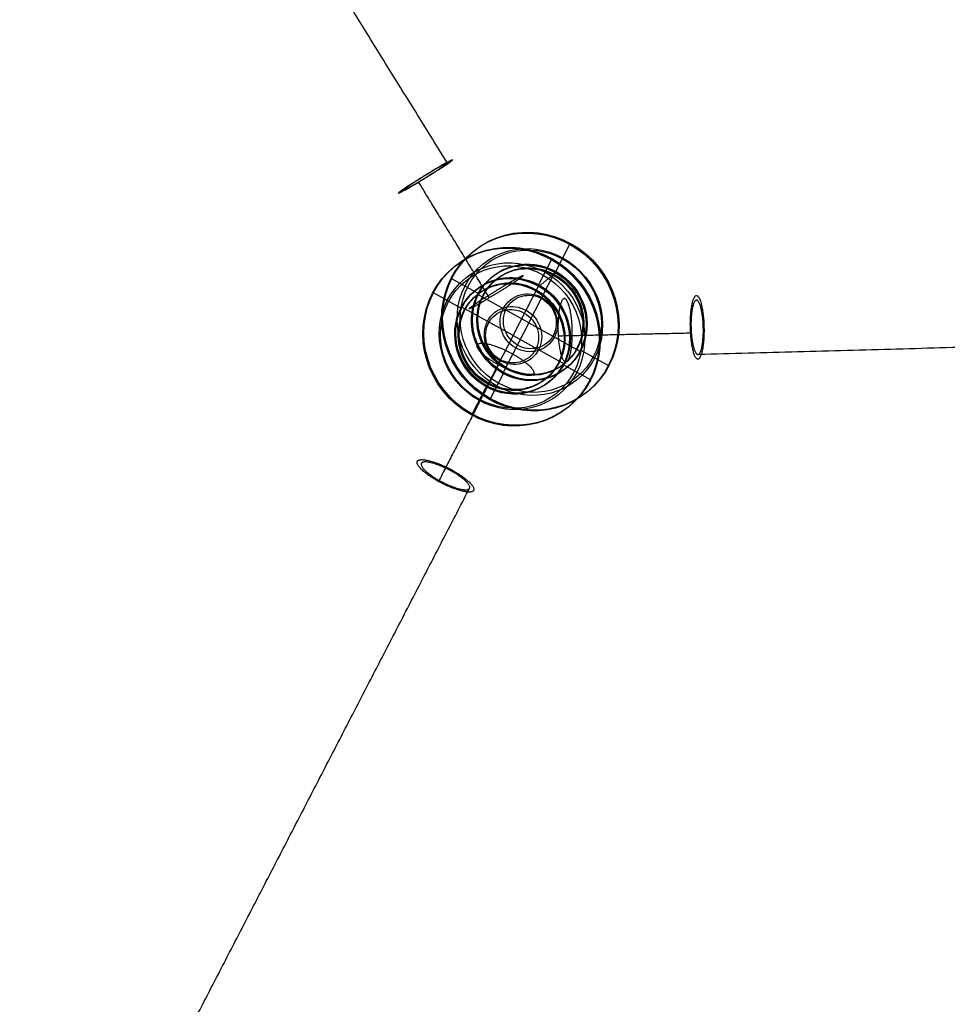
# Model space of a CAD drawing. Header units: millimetres. Extents: x 84779 to 86558, y -29192 to -27779.
# Tile 218 of 219: x 85835 to 86040, y -28500 to -28282. Entities that reach past the tile are written whole.
import ezdxf

# ---------------------------------------------------------------- set-up
doc = ezdxf.new("R2010")
doc.units = ezdxf.units.MM
doc.layers.add('Default', color=7, linetype='Continuous', true_color=0x000000)

msp = doc.modelspace()

# ---------------------------------------------------------------- linework, layer by layer
at = {"layer": 'Default'}
for p, q in [((85953.49760705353, -28337.67082811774, 1811.062063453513), (85956.5939009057, -28331.65759033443, 1809.258196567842)), ((85949.56559358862, -28340.82956445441, 1793.783126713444), (85952.6618874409, -28334.81632667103, 1791.979259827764)), ((85947.52890184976, -28349.01375506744, 1813.452161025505), (85953.279161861, -28337.84631346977, 1810.102122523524)), ((85953.279161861, -28337.84631346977, 1810.102122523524), (85953.49760705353, -28337.67082811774, 1811.062063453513)), ((85936.43938008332, -28342.58655996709, 1815.842489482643), (85930.35047479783, -28339.22025471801, 1816.612698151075)), ((85944.03377876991, -28351.8215207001, 1798.093106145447), (85949.78403878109, -28340.65407910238, 1794.743067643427)), ((85949.78403878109, -28340.65407910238, 1794.743067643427), (85949.56559358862, -28340.82956445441, 1793.783126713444)), ((85932.50736661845, -28345.74529630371, 1798.56355274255), (85926.41846133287, -28342.37899105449, 1799.333761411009)), ((85936.22093489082, -28342.76204531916, 1814.88254855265), (85936.43938008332, -28342.58655996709, 1815.842489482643)), ((85947.52890184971, -28349.01375506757, 1813.452161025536), (85936.22093489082, -28342.76204531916, 1814.88254855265)), ((85932.72581181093, -28345.56981095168, 1799.523493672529), (85932.50736661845, -28345.74529630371, 1798.56355274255)), ((85944.03377876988, -28351.82152070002, 1798.093106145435), (85932.72581181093, -28345.56981095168, 1799.523493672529)), ((85947.52890184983, -28349.01375506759, 1813.452161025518), (85941.77864183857, -28360.18119666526, 1816.802199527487)), ((85947.52890184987, -28349.01375506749, 1813.452161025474), (85958.83686880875, -28355.26546481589, 1812.021773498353)), ((85944.0337787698, -28351.82152070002, 1798.093106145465), (85938.28351875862, -28362.98896229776, 1801.443144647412)), ((85944.03377876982, -28351.82152070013, 1798.093106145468), (85955.34174572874, -28358.07323044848, 1796.662718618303)), ((85958.83686880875, -28355.26546481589, 1812.021773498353), (85959.05531400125, -28355.08997946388, 1812.981714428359)), ((85959.05531400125, -28355.08997946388, 1812.981714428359), (85965.14421928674, -28358.45628471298, 1812.211505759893)), ((85955.34174572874, -28358.07323044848, 1796.662718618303), (85955.12330053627, -28358.2487158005, 1795.702777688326)), ((85955.12330053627, -28358.2487158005, 1795.702777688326), (85961.21220582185, -28361.61502104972, 1794.932569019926)), ((85941.99708703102, -28360.00571131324, 1817.762140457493), (85938.90079317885, -28366.01894909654, 1819.566007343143)), ((85941.77864183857, -28360.18119666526, 1816.802199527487), (85941.99708703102, -28360.00571131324, 1817.762140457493)), ((85938.28351875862, -28362.98896229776, 1801.443144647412), (85938.06507356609, -28363.1644476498, 1800.483203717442)), ((85938.06507356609, -28363.1644476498, 1800.483203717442), (85934.96877971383, -28369.17768543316, 1802.287070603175))]:
    msp.add_line(p, q, dxfattribs=at)
at = {"layer": 'Default', "extrusion": (0.1179700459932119, 0.2291067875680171, 0.9662262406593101)}
msp.add_lwpolyline([(-89390.6801180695, -13216.88834648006), (-89390.6801180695, -13208.88834648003)], dxfattribs=at)
at = {"layer": 'Default', "extrusion": (-0.03893817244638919, 0.9844820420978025, -0.1711108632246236)}
msp.add_lwpolyline([(-84769.74283581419, -3642.771729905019), (-84769.96804570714, -3641.797419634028)], dxfattribs=at)
at = {"layer": 'Default', "extrusion": (0.1179700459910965, 0.2291067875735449, 0.9662262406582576)}
msp.add_lwpolyline([(-89388.4026018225, -13216.88834497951), (-89388.4026018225, -13208.88834497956)], dxfattribs=at)
at = {"layer": 'Default', "extrusion": (-0.03893817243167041, 0.9844820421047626, -0.1711108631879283)}
msp.add_lwpolyline([(-84765.68905822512, -3660.309313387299), (-84765.4638483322, -3661.283623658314)], dxfattribs=at)
at = {"layer": 'Default', "extrusion": (-0.03893817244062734, 0.984482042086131, -0.1711108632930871)}
msp.add_lwpolyline([(-84743.22102851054, -3636.641268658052), (-84743.44623840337, -3635.666958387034)], dxfattribs=at)
at = {"layer": 'Default', "extrusion": (0.09629339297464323, -0.05323665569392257, 0.993928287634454)}
msp.add_lwpolyline([(16775.39332639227, -88174.437178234), (16775.39332639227, -88182.437178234)], dxfattribs=at)
at = {"layer": 'Default', "extrusion": (0.1179700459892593, 0.2291067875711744, 0.9662262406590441)}
msp.add_lwpolyline([(-89390.5662425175, -13208.88834481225), (-89390.5662425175, -13196.88834481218)], dxfattribs=at)
at = {"layer": 'Default', "extrusion": (-0.0389381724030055, 0.9844820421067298, -0.1711108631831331)}
msp.add_lwpolyline([(-84766.16059084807, -3640.917331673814), (-84765.93538095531, -3641.891641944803)], dxfattribs=at)
at = {"layer": 'Default', "extrusion": (-0.03893817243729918, 0.9844820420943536, -0.1711108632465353)}
msp.add_lwpolyline([(-84739.16725055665, -3654.178851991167), (-84738.9420406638, -3655.15316226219)], dxfattribs=at)
at = {"layer": 'Default', "extrusion": (0.09629339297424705, -0.05323665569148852, 0.9939282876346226)}
msp.add_lwpolyline([(16770.20793524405, -88174.43717854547), (16770.20793524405, -88182.43717854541)], dxfattribs=at)
at = {"layer": 'Default', "extrusion": (-0.03893817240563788, 0.9844820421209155, -0.1711108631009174)}
msp.add_lwpolyline([(-84750.24750629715, -3637.239051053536), (-84750.02229640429, -3638.213361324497)], dxfattribs=at)
at = {"layer": 'Default', "extrusion": (0.09629339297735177, -0.05323665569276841, 0.9939282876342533)}
msp.add_lwpolyline([(16775.13405503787, -88182.43717856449), (16775.13405503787, -88194.43717856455)], dxfattribs=at)
at = {"layer": 'Default', "extrusion": (0.1179700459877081, 0.2291067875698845, 0.9662262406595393)}
msp.add_lwpolyline([(-89388.51647772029, -13208.88834455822), (-89388.51647772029, -13196.88834455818)], dxfattribs=at)
at = {"layer": 'Default', "extrusion": (-0.03893817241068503, 0.9844820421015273, -0.1711108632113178)}
msp.add_lwpolyline([(-84761.65639273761, -3660.403538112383), (-84761.88160263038, -3659.429227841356)], dxfattribs=at)
at = {"layer": 'Default', "extrusion": (-0.03893817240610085, 0.9844820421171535, -0.1711108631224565)}
msp.add_lwpolyline([(-84745.74330842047, -3656.725257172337), (-84745.96851831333, -3655.750946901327)], dxfattribs=at)
at = {"layer": 'Default', "extrusion": (0.09629339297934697, -0.05323665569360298, 0.9939282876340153)}
msp.add_lwpolyline([(16770.46720422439, -88182.43717857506), (16770.46720422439, -88194.43717857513)], dxfattribs=at)
at = {"layer": 'Default', "extrusion": (0.1179700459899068, 0.2291067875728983, 0.9662262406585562)}
msp.add_lwpolyline([(-89390.56624252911, -13184.88834473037), (-89390.56624252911, -13196.88834473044)], dxfattribs=at)
at = {"layer": 'Default', "extrusion": (0.09629339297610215, -0.05323665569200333, 0.9939282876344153)}
msp.add_lwpolyline([(16775.13405498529, -88206.43717859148), (16775.13405498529, -88194.43717859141)], dxfattribs=at)
at = {"layer": 'Default', "extrusion": (0.1179700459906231, 0.229106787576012, 0.9662262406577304)}
msp.add_lwpolyline([(-89388.5164777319, -13184.88834444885), (-89388.5164777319, -13196.8883444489)], dxfattribs=at)
at = {"layer": 'Default', "extrusion": (0.09629339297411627, -0.05323665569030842, 0.9939282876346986)}
msp.add_lwpolyline([(16770.46720393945, -88206.43717870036), (16770.46720393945, -88194.43717870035)], dxfattribs=at)
at = {"layer": 'Default', "extrusion": (-0.03893817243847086, 0.9844820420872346, -0.1711108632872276)}
msp.add_lwpolyline([(-84770.65130537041, -3641.955355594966), (-84770.4260954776, -3642.929665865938)], dxfattribs=at)
at = {"layer": 'Default', "extrusion": (0.09629339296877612, -0.05323665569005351, 0.9939282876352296)}
msp.add_lwpolyline([(16775.3933259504, -88214.43717839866), (16775.3933259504, -88206.43717839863)], dxfattribs=at)
at = {"layer": 'Default', "extrusion": (-0.03893817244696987, 0.9844820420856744, -0.1711108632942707)}
msp.add_lwpolyline([(-84766.14710723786, -3661.441561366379), (-84766.37231713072, -3660.467251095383)], dxfattribs=at)
at = {"layer": 'Default', "extrusion": (0.09629339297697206, -0.05323665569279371, 0.9939282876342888)}
msp.add_lwpolyline([(16770.20793510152, -88214.43717853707), (16770.20793510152, -88206.43717853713)], dxfattribs=at)
at = {"layer": 'Default', "extrusion": (-0.03893817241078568, 0.9844820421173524, -0.1711108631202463)}
msp.add_lwpolyline([(-84777.22736313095, -3644.501759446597), (-84777.45257302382, -3643.527449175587)], dxfattribs=at)
at = {"layer": 'Default', "extrusion": (0.1179700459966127, 0.2291067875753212, 0.9662262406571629)}
msp.add_lwpolyline([(-89390.68011808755, -13176.88834632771), (-89390.68011808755, -13184.88834632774)], dxfattribs=at)
at = {"layer": 'Default', "extrusion": (-0.03893817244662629, 0.9844820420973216, -0.1711108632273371)}
msp.add_lwpolyline([(-84754.73822063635, -3638.277075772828), (-84754.51301074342, -3639.251386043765)], dxfattribs=at)
at = {"layer": 'Default', "extrusion": (0.1179700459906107, 0.2291067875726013, 0.9662262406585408)}
msp.add_lwpolyline([(-89388.40260182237, -13176.88834498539), (-89388.40260182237, -13184.88834498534)], dxfattribs=at)
at = {"layer": 'Default', "extrusion": (-0.03893817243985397, 0.9844820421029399, -0.1711108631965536)}
msp.add_lwpolyline([(-84750.23402300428, -3657.763280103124), (-84750.45923289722, -3656.788969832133)], dxfattribs=at)
at = {"layer": 'Default', "extrusion": (-0.03893817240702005, 0.9844820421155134, -0.1711108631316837)}
msp.add_lwpolyline([(-84773.17358517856, -3662.039344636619), (-84772.94837528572, -3663.013654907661)], dxfattribs=at)
at = {"layer": 'Default', "extrusion": (-0.03893817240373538, 0.9844820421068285, -0.1711108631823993)}
msp.add_lwpolyline([(-84750.70555587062, -3638.371297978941), (-84750.93076576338, -3637.39698770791)], dxfattribs=at)
at = {"layer": 'Default', "extrusion": (-0.03893817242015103, 0.9844820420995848, -0.1711108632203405)}
msp.add_lwpolyline([(-84746.65177726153, -3655.908884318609), (-84746.42656736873, -3656.883194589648)], dxfattribs=at)
at = {"layer": 'Default', "extrusion": (0.2184451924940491, 0.1754853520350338, 0.959940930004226)}
msp.add_circle((-75928.09561407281, -46769.01653503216, 15541.79479067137), 20, dxfattribs=at)
at = {"layer": 'Default', "extrusion": (0.2184451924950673, 0.1754853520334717, 0.9599409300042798)}
for centre, radius in [((-75928.09561374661, -46769.0165355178, 15542.29479080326), 19.99999999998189), ((-75928.0956137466, -46769.0165355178, 15541.79479080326), 16.4999999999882), ((-75928.0956137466, -46769.0165355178, 15542.79479080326), 15.99999999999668), ((-75928.09561374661, -46769.01653551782, 15541.29479080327), 13.00000000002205), ((-75928.0956137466, -46769.01653551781, 15542.29479080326), 12.00000000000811), ((-75928.09561374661, -46769.01653551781, 15540.79479080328), 6.500000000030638), ((-75928.0956137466, -46769.0165355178, 15541.79479080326), 6.000000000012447)]:
    msp.add_circle(centre, radius, dxfattribs=at)
at = {"layer": 'Default', "extrusion": (0.2184451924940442, 0.1754853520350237, 0.9599409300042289)}
for centre, radius in [((-75928.09561407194, -46769.01653503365, 15542.79479067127), 20), ((-75928.09561407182, -46769.01653503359, 15522.79479067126), 20), ((-75928.09561407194, -46769.01653503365, 15542.79479067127), 12), ((-75928.09561407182, -46769.01653503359, 15522.79479067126), 12)]:
    msp.add_circle(centre, radius, dxfattribs=at)
at = {"layer": 'Default', "extrusion": (0.2184451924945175, 0.1754853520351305, 0.9599409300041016)}
for centre, radius in [((-75928.09561403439, -46769.01653508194, 15523.29479070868), 20.0000000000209), ((-75928.09561403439, -46769.01653508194, 15523.79479070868), 16.50000000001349), ((-75928.09561403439, -46769.01653508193, 15522.79479070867), 16.00000000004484), ((-75928.09561403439, -46769.01653508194, 15524.29479070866), 12.99999999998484), ((-75928.09561403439, -46769.01653508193, 15523.29479070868), 12.00000000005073), ((-75928.09561403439, -46769.01653508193, 15524.79479070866), 6.499999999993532), ((-75928.09561403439, -46769.01653508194, 15523.79479070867), 6.000000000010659)]:
    msp.add_circle(centre, radius, dxfattribs=at)
at = {"layer": 'Default', "extrusion": (0.218445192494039, 0.1754853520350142, 0.9599409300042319)}
msp.add_circle((-75928.09561407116, -46769.01653503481, 15523.79479067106), 20, dxfattribs=at)
at = {"layer": 'Default', "extrusion": (0.218445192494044, 0.1754853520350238, 0.959940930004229)}
for centre in [(-75928.09561407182, -46769.01653503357, 15540.79479067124), (-75928.09561407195, -46769.01653503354, 15524.79479067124)]:
    msp.add_circle(centre, 13, dxfattribs=at)
at = {"layer": 'Default', "extrusion": (0.218445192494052, 0.1754853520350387, 0.9599409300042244)}
msp.add_circle((-75928.09561407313, -46769.01653503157, 15541.79479067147), 13, dxfattribs=at)
at = {"layer": 'Default', "extrusion": (0.2184451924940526, 0.1754853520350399, 0.959940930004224)}
msp.add_circle((-75928.09561407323, -46769.01653503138, 15541.7947906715), 12, dxfattribs=at)
at = {"layer": 'Default', "extrusion": (0.2184451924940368, 0.175485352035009, 0.9599409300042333)}
msp.add_circle((-75928.09561407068, -46769.01653503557, 15523.79479067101), 13, dxfattribs=at)
at = {"layer": 'Default', "extrusion": (0.2184451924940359, 0.1754853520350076, 0.9599409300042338)}
msp.add_circle((-75928.0956140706, -46769.01653503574, 15523.79479067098), 12, dxfattribs=at)
at = {"layer": 'Default'}
for points in [[(85929.51956137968, -28313.73578574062, 1802.43392251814), (85882.20118682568, -28237.24603529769, 1799.226196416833), (85834.88281227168, -28160.75628485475, 1796.018470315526)], [(85938.77788688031, -28343.45780202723, 1798.799265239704), (85930.95631750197, -28330.67045709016, 1798.245314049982), (85923.13474812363, -28317.88311215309, 1797.69136286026)], [(85949.96995714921, -28340.7588213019, 1794.719907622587), (85951.71751868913, -28339.35493848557, 1802.399435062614), (85953.46508022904, -28337.95105566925, 1810.07896250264)], [(85954.01952485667, -28351.8907945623, 1796.869902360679), (85968.62941177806, -28351.569109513, 1793.486453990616), (85983.23929869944, -28351.24742446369, 1790.103005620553)], [(85985.08840649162, -28355.97156039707, 1797.500394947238), (86072.71511732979, -28353.58302745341, 1777.107885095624), (86160.34182816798, -28351.19449450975, 1756.71537524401)], [(85940.81849588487, -28358.33079602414, 1801.047677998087), (85934.1835804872, -28371.2163055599, 1804.913107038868), (85927.54866508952, -28384.10181509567, 1808.778536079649)], [(85854.49679388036, -28540.12968847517, 1861.803100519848), (85894.44367273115, -28462.89499748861, 1838.585663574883), (85934.39055158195, -28385.66030650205, 1815.368226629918)]]:
    msp.add_open_spline(points, degree=2, dxfattribs=at)
for points, knots in [([(85923.13474812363, -28317.88311215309, 1797.69136286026), (85917.35427404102, -28321.33446262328, 1799.638772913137), (85918.88696233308, -28320.1055357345, 1806.366232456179), (85920.41965062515, -28318.8766088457, 1813.093691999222), (85926.20012470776, -28315.4252583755, 1811.146281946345), (85931.98059879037, -28311.9739079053, 1809.198871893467), (85930.4479104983, -28313.20283479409, 1802.471412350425), (85928.91522220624, -28314.43176168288, 1795.743952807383), (85923.13474812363, -28317.88311215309, 1797.69136286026)], [0, 0, 0, 11.78097245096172, 11.78097245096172, 23.56194490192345, 23.56194490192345, 35.34291735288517, 35.34291735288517, 47.12388980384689, 47.12388980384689, 47.12388980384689]), ([(85929.51956137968, -28313.73578574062, 1802.43392251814), (85927.93663837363, -28314.9523026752, 1796.775791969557), (85923.08451340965, -28317.87070219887, 1798.760691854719), (85918.23238844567, -28320.78910172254, 1800.745591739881), (85919.8153114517, -28319.57258478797, 1806.403722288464), (85921.39823445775, -28318.35606785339, 1812.061852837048), (85926.25035942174, -28315.43766832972, 1810.076952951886), (85931.10248438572, -28312.51926880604, 1808.092053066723), (85929.51956137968, -28313.73578574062, 1802.43392251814)], [0, 0, 0, 7.853981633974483, 7.853981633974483, 15.70796326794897, 15.70796326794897, 23.56194490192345, 23.56194490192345, 31.41592653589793, 31.41592653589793, 31.41592653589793]), ([(85953.46508022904, -28337.95105566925, 1810.07896250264), (85942.25359535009, -28331.51581607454, 1811.453843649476), (85936.31741697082, -28342.57851547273, 1814.82704217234), (85930.38123859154, -28353.64121487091, 1818.200240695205), (85941.59272347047, -28360.07645446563, 1816.82535954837), (85952.80420834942, -28366.51169406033, 1815.450478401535), (85958.74038672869, -28355.44899466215, 1812.07727987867), (85964.67656510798, -28344.38629526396, 1808.704081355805), (85953.46508022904, -28337.95105566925, 1810.07896250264)], [0, 0, 0, 20.42035224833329, 20.42035224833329, 40.84070449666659, 40.84070449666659, 61.26105674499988, 61.26105674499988, 81.68140899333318, 81.68140899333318, 81.68140899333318]), ([(85949.96995714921, -28340.7588213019, 1794.719907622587), (85938.75847227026, -28334.32358170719, 1796.094788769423), (85932.82229389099, -28345.38628110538, 1799.467987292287), (85926.8861155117, -28356.44898050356, 1802.841185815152), (85938.09760039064, -28362.88422009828, 1801.466304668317), (85949.30908526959, -28369.31945969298, 1800.091423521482), (85955.24526364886, -28358.2567602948, 1796.718224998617), (85961.18144202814, -28347.19406089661, 1793.345026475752), (85949.96995714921, -28340.7588213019, 1794.719907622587)], [0, 0, 0, 20.42035224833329, 20.42035224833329, 40.84070449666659, 40.84070449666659, 61.26105674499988, 61.26105674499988, 81.68140899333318, 81.68140899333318, 81.68140899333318]), ([(85938.77788688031, -28343.45780202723, 1798.799265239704), (85932.9974127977, -28346.90915249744, 1800.746675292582), (85934.53010108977, -28345.68022560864, 1807.474134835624), (85936.06278938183, -28344.45129871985, 1814.201594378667), (85941.84326346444, -28340.99994824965, 1812.25418432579), (85947.62373754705, -28337.54859777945, 1810.306774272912), (85946.09104925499, -28338.77752466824, 1803.57931472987), (85944.55836096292, -28340.00645155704, 1796.851855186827), (85938.77788688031, -28343.45780202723, 1798.799265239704)], [0, 0, 0, 11.78097245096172, 11.78097245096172, 23.56194490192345, 23.56194490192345, 35.34291735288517, 35.34291735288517, 47.12388980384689, 47.12388980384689, 47.12388980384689]), ([(85983.23929869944, -28351.24742446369, 1790.103005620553), (85982.81760407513, -28344.34938713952, 1788.93794711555), (85984.3485621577, -28343.11951013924, 1795.665626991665), (85985.87952024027, -28341.88963313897, 1802.393306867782), (85986.30121486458, -28348.78767046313, 1803.558365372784), (85986.72290948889, -28355.6857077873, 1804.723423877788), (85985.19195140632, -28356.91558478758, 1797.995744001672), (85983.66099332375, -28358.14546178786, 1791.268064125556), (85983.23929869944, -28351.24742446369, 1790.103005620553)], [0, 0, 0, 11.78097245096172, 11.78097245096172, 23.56194490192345, 23.56194490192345, 35.34291735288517, 35.34291735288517, 47.12388980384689, 47.12388980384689, 47.12388980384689]), ([(85954.01952485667, -28351.8907945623, 1796.869902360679), (85953.59783023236, -28344.99275723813, 1795.704843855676), (85955.12878831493, -28343.76288023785, 1802.432523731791), (85956.6597463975, -28342.53300323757, 1809.160203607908), (85957.08144102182, -28349.43104056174, 1810.32526211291), (85957.50313564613, -28356.32907788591, 1811.490320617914), (85955.97217756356, -28357.55895488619, 1804.762640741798), (85954.44121948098, -28358.78883188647, 1798.034960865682), (85954.01952485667, -28351.8907945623, 1796.869902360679)], [0, 0, 0, 11.78097245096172, 11.78097245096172, 23.56194490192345, 23.56194490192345, 35.34291735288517, 35.34291735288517, 47.12388980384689, 47.12388980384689, 47.12388980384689]), ([(85985.08840649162, -28355.97156039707, 1797.500394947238), (85983.75709933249, -28356.6956971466, 1791.694945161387), (85983.43894962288, -28350.74168421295, 1791.025235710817), (85983.12079991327, -28344.7876712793, 1790.355526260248), (85984.4521070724, -28344.06353452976, 1796.160976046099), (85985.78341423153, -28343.33939778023, 1801.966425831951), (85986.10156394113, -28349.29341071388, 1802.63613528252), (85986.41971365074, -28355.24742364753, 1803.30584473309), (85985.08840649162, -28355.97156039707, 1797.500394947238)], [0, 0, 0, 7.853981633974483, 7.853981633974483, 15.70796326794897, 15.70796326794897, 23.56194490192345, 23.56194490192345, 31.41592653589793, 31.41592653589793, 31.41592653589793]), ([(85940.81849588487, -28358.33079602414, 1801.047677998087), (85946.91473491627, -28361.70115579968, 1800.276541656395), (85948.44569299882, -28360.4712787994, 1807.00422153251), (85949.9766510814, -28359.24140179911, 1813.731901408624), (85943.88041205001, -28355.87104202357, 1814.503037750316), (85937.78417301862, -28352.50068224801, 1815.274174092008), (85936.25321493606, -28353.7305592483, 1808.546494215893), (85934.72225685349, -28354.96043624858, 1801.818814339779), (85940.81849588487, -28358.33079602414, 1801.047677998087)], [0, 0, 0, 11.78097245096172, 11.78097245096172, 23.56194490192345, 23.56194490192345, 35.34291735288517, 35.34291735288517, 47.12388980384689, 47.12388980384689, 47.12388980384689]), ([(85927.54866508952, -28384.10181509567, 1808.778536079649), (85933.64490412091, -28387.47217487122, 1808.007399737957), (85935.17586220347, -28386.24229787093, 1814.735079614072), (85936.70682028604, -28385.01242087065, 1821.462759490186), (85930.61058125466, -28381.6420610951, 1822.233895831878), (85924.51434222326, -28378.27170131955, 1823.00503217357), (85922.98338414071, -28379.50157831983, 1816.277352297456), (85921.45242605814, -28380.73145532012, 1809.549672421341), (85927.54866508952, -28384.10181509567, 1808.778536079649)], [0, 0, 0, 11.78097245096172, 11.78097245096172, 23.56194490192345, 23.56194490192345, 35.34291735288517, 35.34291735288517, 47.12388980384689, 47.12388980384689, 47.12388980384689]), ([(85934.39055158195, -28385.66030650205, 1815.368226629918), (85933.55281457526, -28386.96912764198, 1809.572954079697), (85928.2418861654, -28384.1807592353, 1809.710943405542), (85922.93095775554, -28381.39239082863, 1809.848932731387), (85923.76869476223, -28380.08356968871, 1815.644205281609), (85924.60643176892, -28378.77474854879, 1821.439477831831), (85929.91736017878, -28381.56311695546, 1821.301488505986), (85935.22828858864, -28384.35148536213, 1821.16349918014), (85934.39055158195, -28385.66030650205, 1815.368226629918)], [0, 0, 0, 7.853981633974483, 7.853981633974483, 15.70796326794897, 15.70796326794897, 23.56194490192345, 23.56194490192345, 31.41592653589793, 31.41592653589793, 31.41592653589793])]:
    msp.add_rational_spline(points, [1, 0.7071067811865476, 1, 0.7071067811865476, 1, 0.7071067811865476, 1, 0.7071067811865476, 1], degree=2, knots=knots, dxfattribs=at)

doc.saveas('drawing.dxf')
